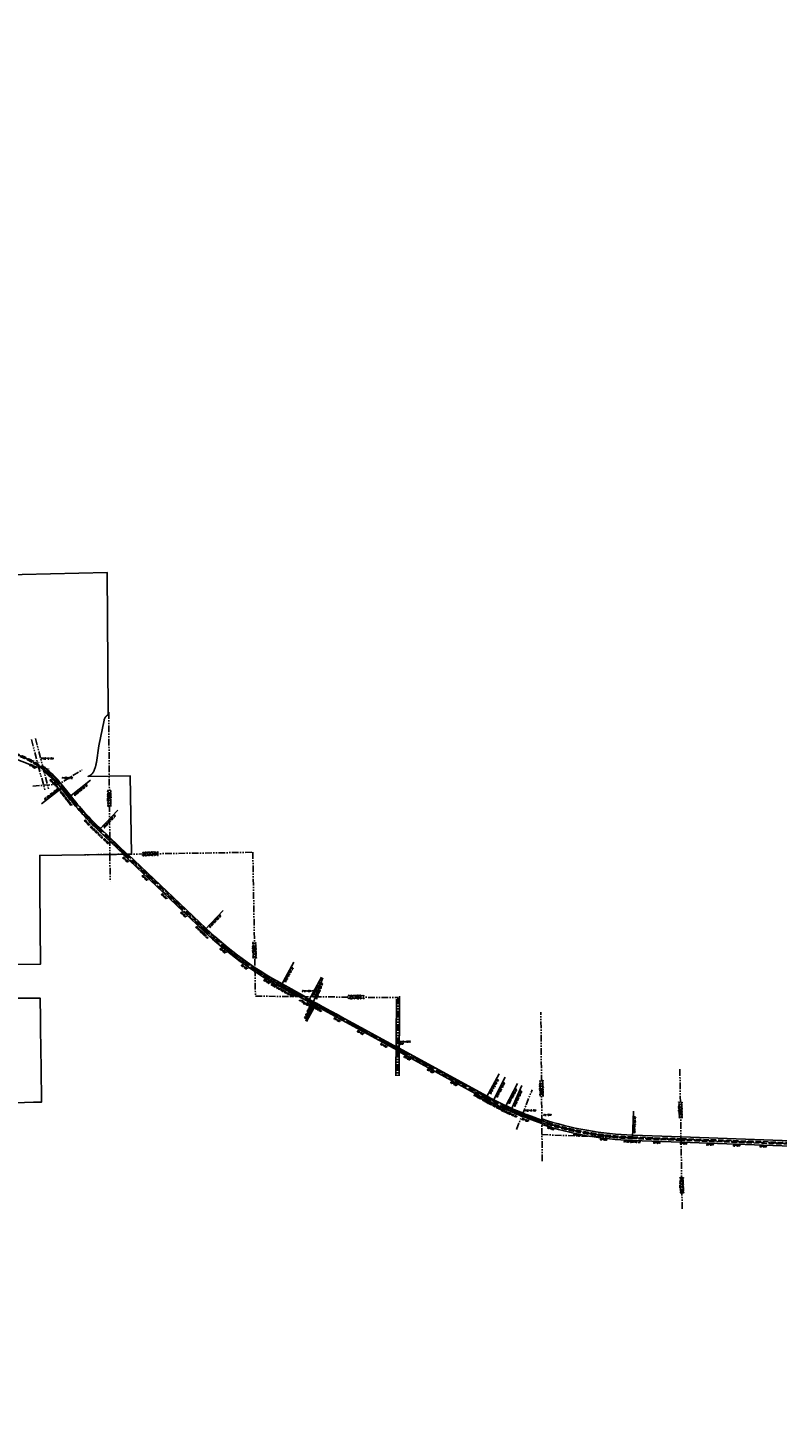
# Model space of a CAD drawing. Extents: x 161904 to 218308, y 394427 to 489441.
# Tile 6 of 19: x 190138 to 204218, y 396111 to 422425. Entities that reach past the tile are written whole.
import ezdxf
from ezdxf.enums import TextEntityAlignment as Align

# ---------------------------------------------------------------- set-up
doc = ezdxf.new("R2010")
doc.units = 0
doc.header["$LTSCALE"] = 200
doc.header["$MEASUREMENT"] = 0
for name, pattern in [('A-PHANTOM2', [1.25, 0.625, -0.125, 0.125, -0.125, 0.125, -0.125]), ('DR_X_EDGE OF WATER', [1.25, 0.625, -0.125, 0.125, -0.125, 0.125, -0.125]), ('GE_X_CENTERLINE 2', [1, 0.625, -0.125, 0.125, -0.125]), ('GE_X_CENTERLINE 4', [3.5, 2, -0.5, 0.5, -0.5]), ('RW_P_Const. Limits 1', [0.7, 0.5, -0.1, 0, -0.1]), ('X_Existing 4', [0.1875, 0.125, -0.0625])]:
    doc.linetypes.add(name, pattern=pattern)
doc.layers.get('0').update_dxf_attribs({"linetype": 'CONTINUOUS'})
for name, color, linetype in [('0_CJS_WORK', 40, 'CONTINUOUS'), ('BR_X_BRIDGE', 210, 'X_Existing 4'), ('DV_X_CORP', 2, 'Dv_X_Corp. Line 3'), ('DV_X_SECTION_LINE', 2, 'A-PHANTOM2'), ('GE_X_CL_100_SCALE', 2, 'GE_X_CENTERLINE 4'), ('GE_X_CL_ROAD', 2, 'GE_X_CENTERLINE 2'), ('GE_X_TEXT', 2, 'CONTINUOUS'), ('HY_X_WATER_EDGE', 124, 'DR_X_EDGE OF WATER'), ('PNTDESC', 3, 'CONTINUOUS'), ('PNTELEV', 5, 'CONTINUOUS'), ('PNTNO', 7, 'CONTINUOUS'), ('PNTS_Abutment', 1, 'CONTINUOUS'), ('PNTS_LL', 1, 'CONTINUOUS'), ('PV_P_BIKEWAY', 200, 'CONTINUOUS'), ('RW_P_CLIMITS', 110, 'RW_P_Const. Limits 1'), ('RW_X_RW', 220, 'RW_X_Ex RW')]:
    doc.layers.add(name, color=color, linetype=linetype)
doc.layers.add('SC_SCRATCH-1', color=7, linetype='CONTINUOUS', plot=False)
doc.styles.add('LINETYPE', font='romans.shx', dxfattribs={"width": 0.9})
doc.styles.add('PTXT', font='TXT')
doc.styles.add('romans', font='romans.shx', dxfattribs={"width": 0.75, "oblique": 22.5})
doc.linetypes.add('Dv_X_Corp. Line 3', pattern='A,0.175,-0.01,["/",LINETYPE,S=0.1,R=0,X=-0.01,Y=0.034],-0.01,0.175,-0.01,["/",LINETYPE,S=0.05,R=0,X=-0.005,Y=0.017],-0.01', length=0.39)
doc.linetypes.add('RW_X_Ex RW', pattern='A,1,-0.25,1,-0.25,1,-0.25,1,-0.25,["Ex. R/W",LINETYPE,S=0.1,R=0,X=-0.195,Y=-0.05],-0.5', length=5.5)

# ---------------------------------------------------------------- blocks, each defined once
blk = doc.blocks.new('SRVPNO1')
at = {"layer": 'PNTDESC', "style": 'PTXT'}
blk.add_attdef('DESC2', text='', height=1, dxfattribs=at).set_placement((0, -1.75), align=Align.CENTER)
at = {"layer": 'PNTELEV', "style": 'PTXT'}
blk.add_attdef('ELEV2', (1.5, -0.5), '', height=1, dxfattribs=at)
at = {"layer": 'PNTNO', "style": 'PTXT'}
blk.add_attdef('PT#', text='', height=1, dxfattribs=at).set_placement((0, 0.75), align=Align.CENTER)
blk = doc.blocks.new('SPT4')
at = {"color": 0, "linetype": 'Continuous'}
blk.add_circle((0, 0), 0.5, dxfattribs=at)

msp = doc.modelspace()

# ---------------------------------------------------------------- linework, layer by layer
at = {"layer": 'BR_X_BRIDGE'}
for p, q in [((199415, 401999), (199420, 402013)), ((199440, 401990), (199415, 401999)), ((199420, 402013), (199445, 402004)), ((199445, 402004), (199440, 401990))]:
    msp.add_line(p, q, dxfattribs=at)
msp.add_lwpolyline([(190237, 408617, -0.03106), (190427, 408491), (190426, 408507, 0.030756), (190237, 408631)], format="xyb", close=True, dxfattribs=at)
at = {"layer": 'DV_X_CORP', "flags": 128}
msp.add_lwpolyline([(180349, 421881), (180253, 421802), (178068, 421826), (178068, 421814), (178069, 421789), (178073, 421766), (178079, 421742), (178088, 421719), (178121, 421642), (178183, 421471), (178215, 421382), (178031, 421339), (177303, 421168), (176670, 421019), (176539, 420988), (176548, 420981), (176557, 420975), (176566, 420968), (176568, 420967), (176568, 420965), (176571, 420958), (176582, 420943), (176586, 420936), (176592, 420929), (176596, 420925), (176598, 420922), (176600, 420917), (176608, 420896), (176612, 420888), (176619, 420878), (176626, 420874), (176629, 420871), (176636, 420861), (176643, 420852), (176648, 420846), (176651, 420842), (176652, 420841), (176652, 420838), (176653, 420828), (176660, 420813), (176673, 420795), (176677, 420790), (176679, 420784), (176684, 420775), (176696, 420765), (176710, 420763), (176719, 420762), (176730, 420758), (176736, 420757), (176747, 420751), (176759, 420751), (176768, 420746), (176773, 420744), (176781, 420737), (176786, 420733), (176793, 420725), (176801, 420714), (176813, 420700), (176815, 420697), (176817, 420689), (176819, 420680), (176819, 420662), (176827, 420645), (176831, 420632), (176844, 420626), (176844, 420622), (176845, 420610), (176867, 420595), (176883, 420591), (176897, 420596), (176897, 420596), (176898, 420595), (176910, 420595), (176913, 420595), (176917, 420593), (176927, 420589), (176943, 420583), (176957, 420575), (176963, 420570), (176979, 420559), (176999, 420547), (177012, 420542), (177031, 420538), (177044, 420533), (177056, 420531), (177064, 420528), (177068, 420525), (177072, 420522), (177076, 420517), (177083, 420509), (177093, 420503), (177102, 420497), (177112, 420492), (177134, 420484), (177161, 420483), (177172, 420484), (177178, 420486), (177182, 420483), (177191, 420476), (177198, 420472), (177204, 420467), (177213, 420462), (177221, 420457), (177229, 420453), (177234, 420449), (177238, 420446), (177242, 420441), (177251, 420435), (177261, 420432), (177269, 420432), (177274, 420431), (177284, 420426), (177288, 420422), (177295, 420417), (177304, 420407), (177305, 420407), (177319, 420385), (177354, 420360), (177364, 420357), (177385, 420356), (177413, 420358), (177427, 420363), (177434, 420367), (177471, 420376), (177492, 420382), (177550, 420388), (177608, 420398), (177625, 420400), (177650, 420400), (177721, 420383), (177737, 420376), (177766, 420367), (177776, 420363), (177789, 420362), (177796, 420362), (177808, 420356), (177813, 420352), (177820, 420347), (177835, 420336), (177848, 420330), (177849, 420326), (177865, 420320), (177871, 420314), (177880, 420307), (177880, 420303), (177880, 420299), (177870, 420287), (177891, 420265), (177905, 420260), (177915, 420254), (177926, 420253), (177934, 420253), (177939, 420251), (177957, 420245), (177968, 420245), (177971, 420245), (177979, 420243), (177981, 420243), (177983, 420241), (177989, 420238), (177989, 420237), (177989, 420234), (177987, 420226), (177987, 420210), (177994, 420196), (178029, 420188), (178050, 420142), (178077, 420118), (178078, 420081), (178056, 420062), (178028, 420051), (178010, 420020), (178002, 420005), (177997, 419995), (177989, 419987), (177985, 419980), (177978, 419975), (177976, 419973), (177976, 419970), (177968, 419951), (177963, 419943), (177960, 419936), (177949, 419909), (177942, 419897), (177941, 419892), (177939, 419882), (177937, 419877), (177930, 419852), (177924, 419841), (177921, 419836), (177920, 419828), (177917, 419820), (177915, 419815), (177913, 419802), (177909, 419793), (177908, 419791), (177907, 419775), (177896, 419726), (177900, 419688), (177901, 419680), (177903, 419654), (177907, 419637), (177915, 419615), (177921, 419610), (177929, 419599), (177941, 419587), (177989, 419550), (178030, 419514), (178031, 419515), (178085, 419575), (178086, 419486), (178088, 419076), (177998, 418945), (177913, 418739), (177832, 418407), (177832, 418406), (178052, 418407), (178105, 418407), (178091, 417138), (178302, 416986), (178334, 417082), (178432, 417375), (178630, 417866), (178934, 418590), (178941, 418656), (178945, 418699), (178995, 419158), (179106, 419383), (179108, 419380), (179487, 418532), (179279, 418321), (179173, 418091), (179051, 417916), (178596, 416800), (178557, 416704), (178359, 416220), (178263, 415921), (178094, 415568), (178094, 415490), (178268, 415491), (178277, 414997), (178096, 414995), (178097, 414437), (178309, 414439), (178841, 414444), (179974, 414453), (179992, 414241), (179970, 414160), (179888, 414067), (179748, 413986), (179682, 413989), (179612, 413942), (179538, 413917), (179528, 413889), (179547, 413859), (179570, 413837), (179556, 413806), (179556, 413765), (179571, 413661), (179559, 413618), (179559, 413584), (179571, 413492), (179527, 413340), (179542, 413252), (179575, 413211), (179645, 413200), (179675, 413145), (179663, 413078), (179715, 413008), (179785, 412979), (179852, 412986), (179901, 412922), (179929, 412846), (179922, 412728), (179896, 412611), (179900, 412544), (179948, 412515), (180014, 412511), (180058, 412452), (180088, 412378), (180069, 412304), (180018, 412271), (179948, 412279), (179907, 412303), (179855, 412279), (179848, 412212), (179852, 412198), (179867, 412142), (179928, 412063), (180863, 412060), (181858, 412068), (182242, 411426), (182079, 411329), (182019, 411293), (182019, 411293), (181999, 411283), (181977, 411274), (181956, 411267), (181933, 411261), (181910, 411256), (181887, 411254), (181863, 411252), (181840, 411253), (181831, 411254), (181706, 411263), (181580, 411272), (181580, 411240), (181580, 411239), (181591, 410837), (181600, 410550), (181600, 410550), (181318, 410540), (181285, 410539), (181286, 410257), (181449, 410188), (181533, 410030), (181785, 410022), (181955, 409955), (182696, 409895), (182959, 409775), (183402, 409635), (183458, 409712), (183477, 409737), (183624, 409513), (183692, 409396), (183726, 409339), (183740, 409316), (183755, 409293), (183771, 409270), (183787, 409248), (183803, 409226), (183820, 409205), (183838, 409185), (183856, 409164), (183876, 409143), (183935, 409087), (183977, 409052), (184021, 409020), (184066, 408990), (184250, 408883), (184471, 408741), (184489, 408730), (184504, 408721), (184519, 408712), (184534, 408703), (184549, 408695), (184565, 408687), (184581, 408680), (184596, 408672), (184612, 408665), (184628, 408658), (184645, 408652), (184661, 408646), (184677, 408640), (184694, 408634), (184710, 408629), (184727, 408623), (184744, 408619), (184761, 408614), (184778, 408610), (184795, 408606), (184812, 408602), (184829, 408599), (184846, 408596), (184863, 408593), (184880, 408591), (184898, 408589), (184915, 408587), (184932, 408585), (184950, 408584), (184967, 408583), (184985, 408583), (185002, 408582), (185020, 408582), (185356, 408585), (185395, 408585), (185415, 408584), (185435, 408583), (185455, 408582), (185475, 408580), (185477, 408580), (185494, 408578), (185514, 408575), (185534, 408573), (185554, 408569), (185573, 408566), (185593, 408562), (185613, 408558), (185632, 408554), (185651, 408549), (185671, 408544), (185690, 408538), (185702, 408534), (185731, 408524), (185759, 408513), (185793, 408499), (185826, 408483), (185858, 408466), (185969, 408402), (185902, 408410), (185749, 408430), (185683, 408439), (185683, 408427), (185681, 407243), (184642, 406784), (184648, 405446), (185496, 405452), (185535, 405452), (186339, 406508), (186340, 405458), (186342, 404142), (187136, 404155), (187136, 404148), (187136, 404133), (187147, 403622), (187306, 403623), (188246, 403623), (188091, 402469), (188086, 402430), (188085, 402424), (188085, 402424), (188115, 402423), (188549, 402420), (188675, 402417), (188881, 402411), (188915, 402411), (188915, 402412), (188916, 402538), (188916, 402548), (189075, 402547), (189076, 402412), (189076, 402208), (189355, 402214), (189760, 402223), (189817, 402224), (189904, 402226), (190242, 402234), (190392, 402237), (190389, 402463), (190389, 402504), (190389, 402528), (190388, 402594), (190388, 402645), (190388, 402669), (190387, 402745), (190387, 402768), (190386, 402845), (190386, 402863), (190385, 402945), (190383, 403036), (190382, 403063), (190382, 403085), (190379, 403227), (190378, 403287), (190377, 403368), (190376, 403483), (190375, 403509), (190375, 403535), (190375, 403579), (190374, 403670), (190373, 403768), (190371, 403865), (190370, 403963), (190369, 404021), (190369, 404041), (190367, 404190), (190137, 404190), (189885, 404189), (189820, 404189), (189807, 404396), (189799, 404578), (189798, 404602), (189547, 404605), (189377, 404607), (189259, 404609), (189257, 404766), (189060, 404765), (189057, 404923), (189106, 404923), (189696, 404931), (189697, 404821), (190370, 404829), (190363, 406227), (190363, 406315), (190361, 406567), (190360, 406874), (190777, 406879), (192082, 406898), (192060, 408367), (191266, 408359), (191267, 408360), (191268, 408360), (191269, 408360), (191270, 408361), (191271, 408361), (191271, 408361), (191272, 408361), (191273, 408362), (191274, 408362), (191275, 408363), (191276, 408363), (191277, 408363), (191278, 408364), (191279, 408364), (191280, 408364), (191281, 408365), (191282, 408365), (191283, 408365), (191283, 408366), (191284, 408366), (191285, 408367), (191286, 408367), (191287, 408367), (191288, 408368), (191289, 408368), (191290, 408369), (191291, 408369), (191291, 408370), (191292, 408370), (191293, 408370), (191294, 408371), (191295, 408371), (191296, 408372), (191297, 408372), (191298, 408373), (191298, 408373), (191299, 408374), (191300, 408374), (191301, 408375), (191302, 408375), (191303, 408376), (191304, 408376), (191304, 408377), (191305, 408377), (191306, 408378), (191307, 408378), (191308, 408379), (191309, 408379), (191310, 408380), (191310, 408380), (191311, 408381), (191312, 408381), (191313, 408382), (191314, 408383), (191314, 408383), (191315, 408384), (191316, 408384), (191317, 408385), (191318, 408385), (191318, 408386), (191319, 408387), (191320, 408387), (191321, 408388), (191322, 408388), (191322, 408389), (191323, 408390), (191324, 408390), (191325, 408391), (191325, 408392), (191326, 408392), (191327, 408393), (191328, 408393), (191328, 408394), (191329, 408395), (191330, 408395), (191331, 408396), (191331, 408397), (191332, 408397), (191333, 408398), (191334, 408399), (191334, 408399), (191335, 408400), (191336, 408401), (191336, 408401), (191337, 408402), (191338, 408403), (191339, 408404), (191339, 408404), (191340, 408405), (191341, 408406), (191341, 408406), (191342, 408407), (191343, 408408), (191343, 408409), (191344, 408409), (191345, 408410), (191345, 408411), (191346, 408411), (191347, 408412), (191347, 408413), (191348, 408414), (191349, 408415), (191349, 408415), (191350, 408416), (191350, 408417), (191351, 408418), (191352, 408418), (191352, 408419), (191353, 408420), (191353, 408421), (191354, 408421), (191355, 408422), (191355, 408423), (191356, 408424), (191356, 408425), (191357, 408425), (191358, 408426), (191358, 408427), (191359, 408428), (191359, 408429), (191360, 408430), (191360, 408430), (191361, 408431), (191361, 408432), (191362, 408433), (191362, 408434), (191363, 408435), (191363, 408435), (191364, 408436), (191364, 408437), (191365, 408438), (191365, 408439), (191366, 408440), (191366, 408440), (191367, 408441), (191367, 408442), (191368, 408443), (191368, 408444), (191369, 408445), (191369, 408446), (191370, 408447), (191370, 408447), (191371, 408448), (191371, 408449), (191372, 408450), (191372, 408451), (191372, 408452), (191373, 408453), (191373, 408454), (191374, 408455), (191374, 408455), (191374, 408456), (191375, 408457), (191375, 408458), (191376, 408459), (191376, 408460), (191376, 408461), (191377, 408462), (191377, 408463), (191378, 408464), (191378, 408465), (191378, 408465), (191379, 408466), (191379, 408467), (191380, 408468), (191380, 408469), (191380, 408470), (191381, 408471), (191381, 408472), (191382, 408473), (191382, 408474), (191382, 408475), (191383, 408476), (191383, 408476), (191384, 408477), (191384, 408478), (191384, 408479), (191385, 408480), (191385, 408481), (191385, 408482), (191386, 408483), (191386, 408484), (191386, 408485), (191387, 408486), (191387, 408487), (191388, 408488), (191388, 408489), (191388, 408489), (191389, 408490), (191389, 408491), (191389, 408492), (191390, 408493), (191390, 408494), (191390, 408495), (191391, 408496), (191391, 408497), (191391, 408498), (191392, 408499), (191392, 408500), (191392, 408501), (191393, 408502), (191393, 408503), (191394, 408503), (191394, 408504), (191394, 408505), (191395, 408506), (191395, 408507), (191395, 408508), (191396, 408509), (191396, 408510), (191396, 408511), (191396, 408512), (191397, 408513), (191397, 408514), (191397, 408515), (191398, 408516), (191398, 408517), (191398, 408518), (191399, 408518), (191399, 408519), (191399, 408520), (191400, 408521), (191400, 408522), (191400, 408523), (191401, 408524), (191401, 408525), (191401, 408526), (191401, 408527), (191402, 408528), (191402, 408529), (191402, 408530), (191403, 408531), (191403, 408532), (191403, 408533), (191404, 408534), (191404, 408535), (191404, 408536), (191404, 408537), (191405, 408537), (191405, 408538), (191405, 408539), (191406, 408540), (191406, 408541), (191406, 408542), (191406, 408543), (191407, 408544), (191407, 408545), (191407, 408546), (191407, 408547), (191408, 408548), (191408, 408549), (191408, 408550), (191408, 408551), (191409, 408552), (191409, 408553), (191409, 408554), (191410, 408555), (191410, 408556), (191410, 408557), (191410, 408558), (191411, 408559), (191411, 408560), (191411, 408561), (191411, 408561), (191412, 408562), (191412, 408563), (191412, 408564), (191412, 408565), (191412, 408566), (191413, 408567), (191413, 408568), (191413, 408569), (191413, 408570), (191414, 408571), (191414, 408572), (191414, 408573), (191414, 408574), (191415, 408575), (191415, 408576), (191415, 408577), (191415, 408578), (191415, 408579), (191416, 408580), (191416, 408581), (191416, 408582), (191416, 408583), (191417, 408584), (191417, 408585), (191417, 408586), (191417, 408587), (191417, 408588), (191418, 408589), (191418, 408590), (191418, 408591), (191418, 408592), (191418, 408593), (191419, 408594), (191419, 408595), (191419, 408595), (191419, 408596), (191419, 408597), (191419, 408598), (191420, 408599), (191420, 408600), (191420, 408601), (191420, 408602), (191420, 408603), (191421, 408604), (191421, 408605), (191421, 408606), (191421, 408607), (191421, 408608), (191421, 408609), (191422, 408610), (191422, 408611), (191422, 408612), (191422, 408613), (191422, 408614), (191422, 408615), (191423, 408616), (191423, 408617), (191423, 408618), (191423, 408619), (191423, 408620), (191423, 408621), (191471, 408931), (191568, 409414), (191568, 409415), (191568, 409416), (191568, 409417), (191568, 409418), (191569, 409418), (191569, 409419), (191569, 409420), (191569, 409421), (191570, 409422), (191570, 409423), (191570, 409424), (191570, 409425), (191571, 409426), (191571, 409427), (191571, 409428), (191571, 409429), (191572, 409430), (191572, 409431), (191572, 409432), (191573, 409433), (191573, 409434), (191573, 409435), (191574, 409436), (191574, 409437), (191574, 409438), (191575, 409438), (191575, 409439), (191575, 409440), (191576, 409441), (191576, 409442), (191577, 409443), (191577, 409444), (191577, 409445), (191578, 409446), (191578, 409447), (191579, 409448), (191579, 409449), (191579, 409449), (191580, 409450), (191580, 409451), (191581, 409452), (191581, 409453), (191582, 409454), (191582, 409455), (191583, 409456), (191583, 409457), (191584, 409457), (191584, 409458), (191585, 409459), (191585, 409460), (191586, 409461), (191586, 409462), (191587, 409463), (191587, 409463), (191588, 409464), (191588, 409465), (191589, 409466), (191589, 409467), (191590, 409468), (191590, 409468), (191591, 409469), (191591, 409470), (191592, 409471), (191593, 409472), (191593, 409473), (191594, 409473), (191594, 409474), (191595, 409475), (191596, 409476), (191596, 409476), (191597, 409477), (191597, 409478), (191598, 409479), (191599, 409480), (191599, 409480), (191600, 409481), (191601, 409482), (191601, 409483), (191602, 409483), (191603, 409484), (191603, 409485), (191604, 409486), (191605, 409486), (191605, 409487), (191606, 409488), (191607, 409488), (191607, 409489), (191608, 409490), (191609, 409491), (191609, 409491), (191610, 409492), (191611, 409493), (191612, 409493), (191612, 409494), (191613, 409495), (191614, 409495), (191615, 409496), (191615, 409497), (191616, 409497), (191617, 409498), (191618, 409499), (191618, 409499), (191619, 409500), (191620, 409500), (191621, 409501), (191622, 409502), (191622, 409502), (191623, 409503), (191624, 409504), (191625, 409504), (191625, 409505), (191626, 409505), (191627, 409506), (191628, 409506), (191629, 409507), (191630, 409508), (191630, 409508), (191631, 409509), (191632, 409509), (191633, 409510), (191634, 409510), (191635, 409511), (191635, 409511), (191636, 409512), (191637, 409512), (191638, 409513), (191639, 409513), (191640, 409514), (191641, 409514), (191641, 409515), (191642, 409515), (191643, 409516), (191642, 409549), (191642, 409580), (191627, 412188), (188954, 412129), (188964, 411600), (188310, 411594), (188280, 411594), (188232, 411315), (188148, 410947), (188113, 410801), (188078, 410677), (188028, 410530), (188003, 410535), (187831, 410575), (187735, 410285), (187727, 410256), (187748, 410250), (187776, 410240), (187782, 410238), (187804, 410230), (187832, 410220), (187859, 410208), (187867, 410205), (187860, 410205), (187306, 410211), (186316, 410221), (186319, 409488), (185312, 409463), (184630, 409446), (184541, 409463), (184430, 409488), (184359, 409507), (184268, 409534), (184149, 409574), (183964, 409650), (183931, 409665), (183874, 409692), (183751, 409757), (183692, 409791), (183620, 409835), (183594, 412199), (183591, 412540), (182282, 412527), (182018, 412970), (181819, 412851), (181539, 413322), (181233, 413241), (181201, 413294), (181360, 413307), (181404, 414039), (180940, 414009), (180935, 414462), (180781, 414461), (180755, 416609), (180842, 416590), (181112, 416533), (181166, 416520), (181176, 415769), (182737, 415783), (182734, 416239), (182730, 417105), (183422, 417109), (183407, 419714), (180024, 419722), (179871, 419722), (179871, 419722), (179815, 419524), (179744, 419270), (179724, 419198), (179716, 419169), (179711, 419147), (179665, 418979), (179554, 418675), (179529, 418621), (179526, 418637), (179143, 419444), (179335, 419723), (179531, 420000), (179689, 420258), (180333, 421859)], close=True, dxfattribs=at)
at = {"layer": 'DV_X_SECTION_LINE'}
msp.add_line((202392, 402857), (202436, 400208), dxfattribs=at)
for points in [[(191655, 409565), (191675, 407176), (191677, 406892), (191969, 406896), (194364, 406932)], [(191677, 406892), (191177, 406884)], [(191677, 406892), (191682, 406392)], [(194364, 406932), (194404, 404728), (194413, 404228), (195283, 404219), (197093, 404200), (197084, 402732)]]:
    msp.add_lwpolyline(points, dxfattribs=at)
at = {"layer": 'DV_X_SECTION_LINE', "elevation": 1096}
for points in [[(199804, 401125), (199779, 403929)], [(202414, 401533), (199799, 401625)]]:
    msp.add_lwpolyline(points, dxfattribs=at)
at = {"layer": 'GE_X_CL_100_SCALE', "flags": 128}
msp.add_lwpolyline([(212166, 396111, 0.202852), (212713, 397352), (212713, 397352), (212713, 397352), (212713, 397352, 0.108764), (212549, 398152), (212549, 398152, 0.04547), (212421, 398382), (212421, 398382, 0.123492), (211780, 398950), (210023, 399862), (208345, 400727, 0.110524), (205706, 401416), (202414, 401533), (201503, 401565, -0.095566), (199220, 402090, -0.015383), (199109, 402143), (198881, 402261, -0.005658), (198757, 402327), (195553, 404082, 0.031494), (195496, 404109, -0.031411), (195418, 404145), (194898, 404430, -0.064889), (193463, 405477), (191483, 407359, -0.036524), (190920, 407977), (190785, 408149, 0.203646), (189477, 408871), (189405, 408878, -0.085862), (188721, 409070), (188036, 409397, 0.110077), (187497, 409521), (187495, 409521, 0.020424), (186931, 409501), (186931, 409501), (185318, 409380, -0.284033), (182689, 410742), (181107, 413386), (180012, 415218, 0.102147), (178668, 416681), (176758, 418057, -0.048711), (176340, 418425), (173844, 421095, -0.063768), (173419, 421685), (171330, 425537, -0.308633), (171339, 425632), (171350, 425645, 0.308709), (171363, 425768), (171064, 426320, 0.209681), (170994, 426374, -0.192237), (170928, 426422), (170568, 426990, 0.226969), (170488, 427040), (170486, 427040, -0.227282), (170406, 427091), (170406, 427091), (169978, 427768, -0.09406), (169701, 428472), (169586, 429073, -0.162829), (169599, 429167), (169629, 429229, 0.173462), (169641, 429330), (169620, 429421, 0.11918), (169600, 429461), (169477, 429605, -0.093546), (169448, 429656), (169448, 429656), (169328, 430006, -0.063178), (169231, 430475), (169221, 430600, 0.06482), (169213, 430638, -0.06482), (169205, 430675), (169186, 430921, -0.06482), (169188, 430960), (169188, 430960, 0.06482), (169190, 430998), (169061, 432631, 0.083668), (168856, 433451), (168231, 434879, -0.036508), (168073, 435329), (168073, 435329, 0.127445), (168029, 435405), (167803, 435636), (167803, 435636, -0.393695), (167802, 435705), (167802, 435705), (167941, 435861, 0.203664), (167967, 435939), (167967, 435939, -0.082651), (168062, 437009), (168528, 438812, -0.091606), (169229, 440317), (169229, 440317, 0.104607), (169278, 440431), (169298, 440530, 0.143769), (169288, 440649), (169239, 440776, -0.46004), (169311, 440910), (169549, 440962, 0.212662), (169811, 441154), (169811, 441154, 0.052964), (170028, 441652), (170028, 441652), (170255, 442373, -0.037877), (170512, 443015), (171840, 445718, 0.082591), (171854, 445765), (171859, 445804, -0.229485), (171878, 445833), (171923, 445860, 0.230976), (171942, 445890), (171945, 445912, -0.084017), (171959, 445960), (172014, 446072, 0.115819), (172405, 447771), (172399, 449065, -0.092061), (172409, 449119, 0.092061), (172419, 449173), (172416, 449707, 0.092061), (172406, 449761, -0.092061), (172396, 449815), (172395, 449921, -0.12717), (172719, 451198), (173072, 451842, 0.101362), (173478, 453156), (173526, 453652, -0.122238), (174263, 455731), (174835, 456597, -0.024427), (175098, 456955), (175385, 457309, 0.080263), (175715, 457884), (175819, 458159, -0.162217), (176675, 459212), (180210, 461459, -0.181266), (182026, 461842), (184003, 461541)], format="xyb", dxfattribs=at)
at = {"layer": 'GE_X_CL_ROAD', "flags": 128}
msp.add_lwpolyline([(190227, 408177), (190682, 408209, 0.121442), (190751, 408231), (191152, 408479)], format="xyb", dxfattribs=at)
msp.add_lwpolyline([(194709, 404463), (195045, 404272), (195113, 404244), (195166, 404228), (195203, 404223), (195299, 404219)], dxfattribs=at)
at = {"layer": 'GE_X_TEXT'}
for p, q in [((190785, 408149), (190392, 407841)), ((190920, 407977), (191314, 408286)), ((191483, 407359), (191827, 407721)), ((193463, 405477), (193807, 405840)), ((194898, 404430), (195138, 404868)), ((195418, 404145), (195658, 404584)), ((195496, 404109), (195679, 404574)), ((195496, 404109), (195358, 403760)), ((195553, 404082), (195373, 403753)), ((198757, 402327), (198998, 402766)), ((198881, 402261), (199111, 402705)), ((199109, 402143), (199339, 402587)), ((199220, 402090), (199422, 402547)), ((199220, 402090), (199423, 402547)), ((201503, 401565), (201521, 402065))]:
    msp.add_line(p, q, dxfattribs=at)
for points in [[(190176, 408643), (190189, 408668)], [(190262, 408594), (190277, 408618)], [(190346, 408540), (190362, 408563)], [(190427, 408482), (190444, 408505)], [(190504, 408420), (190522, 408442)], [(190578, 408354), (190598, 408375)], [(190649, 408285), (190669, 408304)], [(190716, 408211), (190737, 408230)], [(190774, 408141), (190796, 408158)], [(190779, 408135), (190801, 408152)], [(190841, 408056), (190863, 408073)], [(190902, 407977), (190924, 407994)], [(190909, 407969), (190931, 407986)], [(190965, 407899), (190986, 407916)], [(191028, 407821), (191050, 407839)], [(191094, 407745), (191115, 407764)], [(191160, 407670), (191181, 407689)], [(191228, 407596), (191248, 407615)], [(191297, 407523), (191317, 407543)], [(191367, 407452), (191387, 407472)], [(191438, 407382), (191458, 407402)], [(191473, 407348), (191492, 407369)], [(191511, 407312), (191530, 407333)], [(191583, 407244), (191603, 407264)], [(191656, 407175), (191675, 407195)], [(191728, 407106), (191748, 407126)], [(191801, 407037), (191820, 407057)], [(191873, 406968), (191893, 406988)], [(191946, 406899), (191965, 406919)], [(192018, 406830), (192038, 406851)], [(192091, 406761), (192110, 406782)], [(192163, 406693), (192182, 406713)], [(192236, 406624), (192255, 406644)], [(192308, 406555), (192327, 406575)], [(192381, 406486), (192400, 406506)], [(192453, 406417), (192472, 406437)], [(192526, 406348), (192545, 406368)], [(192598, 406279), (192617, 406300)], [(192671, 406210), (192690, 406231)], [(192743, 406141), (192762, 406162)], [(192816, 406073), (192835, 406093)], [(192888, 406004), (192907, 406024)], [(192961, 405935), (192980, 405955)], [(193033, 405866), (193052, 405886)], [(193106, 405797), (193125, 405817)], [(193178, 405728), (193197, 405748)], [(193251, 405659), (193270, 405680)], [(193323, 405590), (193342, 405611)], [(193396, 405522), (193415, 405542)], [(193453, 405467), (193472, 405487)], [(193468, 405453), (193487, 405473)], [(193541, 405384), (193560, 405405)], [(193616, 405317), (193634, 405338)], [(193691, 405251), (193709, 405272)], [(193767, 405186), (193785, 405207)], [(193845, 405122), (193862, 405144)], [(193923, 405059), (193940, 405081)], [(194002, 404998), (194019, 405020)], [(194082, 404937), (194098, 404960)], [(194162, 404878), (194179, 404901)], [(194244, 404820), (194260, 404843)], [(194326, 404763), (194342, 404786)], [(194410, 404707), (194425, 404731)], [(194494, 404653), (194509, 404676)], [(194579, 404599), (194593, 404623)], [(194664, 404547), (194679, 404571)], [(194751, 404497), (194765, 404521)], [(194838, 404447), (194851, 404472)], [(194892, 404417), (194905, 404442)], [(194925, 404399), (194939, 404423)], [(195013, 404351), (195027, 404375)], [(195101, 404303), (195114, 404327)], [(195189, 404255), (195202, 404279)], [(195276, 404207), (195290, 404231)], [(195364, 404159), (195378, 404183)], [(195411, 404133), (195425, 404158)], [(195453, 404112), (195465, 404137)], [(195491, 404096), (195501, 404122)], [(195491, 404096), (195501, 404122)], [(195544, 404071), (195557, 404096)], [(195546, 404070), (195559, 404095)], [(195631, 404023), (195645, 404048)], [(195719, 403975), (195733, 404000)], [(195807, 403927), (195820, 403952)], [(195895, 403879), (195908, 403904)], [(195982, 403831), (195996, 403856)], [(196070, 403783), (196083, 403808)], [(196158, 403735), (196171, 403760)], [(196245, 403687), (196259, 403711)], [(196333, 403639), (196347, 403663)], [(196421, 403591), (196434, 403615)], [(196509, 403543), (196522, 403567)], [(196596, 403495), (196610, 403519)], [(196684, 403447), (196697, 403471)], [(196772, 403399), (196785, 403423)], [(196859, 403351), (196873, 403375)], [(196947, 403303), (196960, 403327)], [(197035, 403255), (197048, 403279)], [(197122, 403207), (197136, 403231)], [(197210, 403159), (197224, 403183)], [(197298, 403111), (197311, 403135)], [(197386, 403063), (197399, 403087)], [(197473, 403014), (197487, 403039)], [(197561, 402966), (197574, 402991)], [(197649, 402918), (197662, 402943)], [(197736, 402870), (197750, 402895)], [(197824, 402822), (197838, 402847)], [(197912, 402774), (197925, 402799)], [(198000, 402726), (198013, 402751)], [(198087, 402678), (198101, 402703)], [(198175, 402630), (198188, 402655)], [(198263, 402582), (198276, 402607)], [(198350, 402534), (198364, 402559)], [(198438, 402486), (198452, 402511)], [(198526, 402438), (198539, 402463)], [(198614, 402390), (198627, 402415)], [(198701, 402342), (198715, 402367)], [(198751, 402315), (198764, 402340)], [(198789, 402294), (198802, 402319)], [(198874, 402249), (198887, 402274)], [(198878, 402247), (198891, 402272)], [(198966, 402201), (198979, 402226)], [(199055, 402155), (199068, 402180)], [(199103, 402131), (199116, 402155)], [(199145, 402110), (199157, 402135)], [(199214, 402077), (199226, 402103)], [(199214, 402077), (199226, 402103)], [(199236, 402067), (199247, 402093)], [(199328, 402028), (199339, 402054)], [(199421, 401990), (199431, 402016)], [(199514, 401954), (199524, 401980)], [(199608, 401919), (199618, 401945)], [(199703, 401885), (199712, 401912)], [(199798, 401853), (199806, 401880)], [(199893, 401823), (199901, 401850)], [(199989, 401794), (199997, 401821)], [(200086, 401767), (200093, 401794)], [(200183, 401741), (200189, 401768)], [(200280, 401717), (200286, 401744)], [(200377, 401695), (200384, 401722)], [(200475, 401674), (200481, 401701)], [(200574, 401654), (200579, 401682)], [(200672, 401637), (200677, 401664)], [(200771, 401620), (200776, 401648)], [(200871, 401606), (200874, 401634)], [(200970, 401593), (200973, 401621)], [(201069, 401581), (201072, 401609)], [(201169, 401572), (201172, 401600)], [(201269, 401564), (201271, 401592)], [(201369, 401557), (201371, 401585)], [(201469, 401552), (201470, 401580)], [(201503, 401551), (201504, 401579)], [(201569, 401549), (201570, 401577)], [(201669, 401545), (201670, 401573)], [(201769, 401541), (201770, 401569)], [(201869, 401538), (201870, 401566)], [(201969, 401534), (201970, 401562)], [(202069, 401531), (202070, 401559)], [(202169, 401527), (202170, 401555)], [(202269, 401524), (202270, 401552)], [(202369, 401520), (202370, 401548)], [(202469, 401517), (202470, 401545)], [(202569, 401513), (202570, 401541)], [(202669, 401510), (202670, 401538)], [(202768, 401506), (202769, 401534)], [(202868, 401503), (202869, 401531)], [(202968, 401499), (202969, 401527)], [(203068, 401495), (203069, 401523)], [(203168, 401492), (203169, 401520)], [(203268, 401488), (203269, 401516)], [(203368, 401485), (203369, 401513)], [(203468, 401481), (203469, 401509)], [(203568, 401478), (203569, 401506)], [(203668, 401474), (203669, 401502)], [(203768, 401471), (203769, 401499)], [(203868, 401467), (203869, 401495)], [(203968, 401464), (203969, 401492)], [(204068, 401460), (204069, 401488)], [(204168, 401457), (204169, 401485)]]:
    msp.add_lwpolyline(points, dxfattribs=at)
at = {"layer": 'HY_X_WATER_EDGE'}
for points in [[(190205, 409050), (190458, 408083)], [(190277, 409069), (190530, 408102)], [(199321, 401722), (199613, 402467)]]:
    msp.add_lwpolyline(points, dxfattribs=at)
at = {"layer": 'PNTS_Abutment'}
for p in [(190237, 408624), (190426, 408501), (199417, 402006), (199443, 401998)]:
    msp.add_point(p, dxfattribs=at)
at = {"layer": 'PNTS_LL', "color": 4}
msp.add_point((200651, 401655), dxfattribs=at)
at = {"layer": 'PV_P_BIKEWAY', "elevation": 1113}
msp.add_lwpolyline([(195258, 404228), (195270, 404230)], dxfattribs=at)
at = {"layer": 'PV_P_BIKEWAY'}
msp.add_lwpolyline([(195290, 404213), (195295, 404213)], dxfattribs=at)
at = {"layer": 'RW_P_CLIMITS'}
for points in [[(205705, 401401), (202414, 401518), (201503, 401550, -0.066125), (199893, 401822), (199862, 401831), (199830, 401841), (199799, 401845), (199748, 401869), (199652, 401902, -0.019002), (199214, 402076, -0.015383), (199102, 402130), (198874, 402248, -0.005658), (198750, 402314), (197210, 403158), (197167, 403181), (197114, 403209), (197096, 403214), (197036, 403253), (196990, 403277), (196946, 403302), (195545, 404069, 0.031494), (195490, 404095, -0.031411), (195411, 404132), (195364, 404158), (195338, 404172), (195257, 404209), (195207, 404244), (195188, 404254), (194891, 404417, -0.064889), (193452, 405466), (191472, 407348, -0.036524), (190908, 407968), (190778, 408134), (190763, 408152), (190744, 408176), (190686, 408232), (190666, 408263), (190648, 408284, 0.180179), (189476, 408857)], [(189606, 408864, -0.164965), (190670, 408304), (190688, 408283), (190707, 408261), (190736, 408243), (190757, 408221), (190767, 408210), (190767, 408195), (190786, 408171), (190802, 408153), (190932, 407986, 0.036524), (191493, 407370), (193473, 405488, 0.064889), (194905, 404443), (195202, 404280), (195221, 404271), (195255, 404258), (195296, 404245), (195352, 404198), (195378, 404184), (195425, 404158, 0.031411), (195501, 404123, -0.031494), (195560, 404095), (196961, 403328), (197004, 403303), (197057, 403275), (197067, 403290), (197078, 403279), (197127, 403237), (197181, 403207), (197224, 403184), (198765, 402340, 0.005658), (198888, 402275), (199116, 402156, 0.015383), (199226, 402103, 0.018995), (199662, 401930), (199747, 401899), (199779, 401905), (199797, 401900), (199838, 401870), (199871, 401860), (199902, 401851, 0.066135), (201504, 401580), (202415, 401548), (205706, 401431, -0.041664)]]:
    msp.add_lwpolyline(points, format="xyb", dxfattribs=at)
at = {"layer": 'RW_X_RW', "flags": 128}
for points in [[(190318, 408523), (190316, 408524), (189887, 408696), (189870, 408703), (189713, 408766), (189713, 408813), (189682, 408812), (189509, 408811), (189439, 408811), (189420, 408811), (189369, 408810), (189309, 408810), (189169, 408809), (189129, 408808), (189128, 408852), (189395, 408853), (189396, 408863), (189330, 408872), (189263, 408882), (189197, 408895), (189132, 408910), (189067, 408927), (189002, 408946), (188963, 408958), (188925, 408972), (188925, 408966), (188857, 408991), (188856, 408992), (188855, 408992), (188854, 408993), (188853, 408993), (188852, 408994), (188851, 408994), (188850, 408994), (188849, 408995), (188848, 408995), (188847, 408995), (188846, 408996), (188845, 408996), (188844, 408996), (188843, 408997), (188843, 408997), (188842, 408998), (188841, 408998), (188840, 408998), (188839, 408999), (188838, 408999), (188837, 408999), (188836, 409000), (188835, 409000), (188834, 409001), (188833, 409001), (188832, 409001), (188831, 409002), (188830, 409002), (188830, 409002), (188829, 409003), (188828, 409003), (188827, 409004), (188826, 409004), (188825, 409004), (188824, 409005), (188823, 409005), (188822, 409005), (188821, 409006), (188820, 409006), (188819, 409007), (188818, 409007), (188817, 409007), (188817, 409008), (188816, 409008), (188815, 409008), (188814, 409009), (188813, 409009), (188812, 409010), (188811, 409010), (188810, 409010), (188809, 409011), (188808, 409011), (188807, 409011), (188806, 409012), (188805, 409012), (188805, 409013), (188804, 409013), (188803, 409013), (188802, 409014), (188801, 409014), (188800, 409015), (188799, 409015), (188798, 409015), (188797, 409016), (188796, 409016), (188795, 409017), (188794, 409017), (188793, 409017), (188793, 409018), (188792, 409018), (188791, 409018), (188790, 409019), (188789, 409019), (188788, 409020), (188787, 409020), (188786, 409020), (188785, 409021), (188784, 409021), (188783, 409022), (188782, 409022), (188782, 409022), (188781, 409023), (188780, 409023), (188779, 409024), (188778, 409024), (188777, 409024), (188776, 409025), (188775, 409025), (188774, 409026), (188773, 409026), (188772, 409026), (188771, 409027), (188771, 409027), (188770, 409028), (188769, 409028), (188768, 409028), (188767, 409029), (188766, 409029), (188765, 409030), (188764, 409030), (188763, 409030), (188762, 409031), (188761, 409031), (188760, 409032), (188760, 409032), (188759, 409032), (188758, 409033), (188757, 409033), (188756, 409034), (188755, 409034), (188754, 409034), (188753, 409035), (188752, 409035), (188751, 409036), (188750, 409036), (188750, 409037), (188749, 409037), (188748, 409037), (188747, 409038), (188746, 409038), (188745, 409039), (188744, 409039), (188743, 409039), (188742, 409040), (188741, 409040), (188740, 409041), (188740, 409041), (188739, 409042), (188738, 409042), (188737, 409042), (188736, 409043), (188735, 409043), (188734, 409044), (188733, 409044), (188732, 409044), (188731, 409045), (188730, 409045), (188730, 409046), (188729, 409046), (188728, 409047), (188727, 409047), (188726, 409047), (188725, 409048), (188724, 409048), (188723, 409049), (188722, 409049), (188721, 409050), (188720, 409050), (188720, 409050), (188719, 409051), (188718, 409051), (188717, 409052), (188716, 409052), (188715, 409052), (188714, 409053), (188713, 409053), (188712, 409054), (188711, 409054), (188711, 409055), (188710, 409055), (188692, 409063)], [(190670, 408234), (190676, 408240)], [(190713, 408273), (190719, 408279)], [(195230, 404220), (197075, 403210), (197087, 403204)], [(195336, 404218), (197087, 403260)], [(197123, 404230), (197114, 402732)], [(197063, 404171), (197054, 402732)]]:
    msp.add_lwpolyline(points, dxfattribs=at)
for points in [[(190719, 408279, 0.052129), (190418, 408548, 0.052129)], [(190670, 408234, 0.045121), (190421, 408463, 0.045121)], [(190676, 408240, -0.018345), (190765, 408134), (190900, 407962, 0.036524), (191465, 407341), (191934, 406895)], [(190713, 408273, -0.01835), (190805, 408165), (190940, 407993, 0.036524), (191500, 407377), (192005, 406897)], [(191922, 406895), (193440, 405453, 0.064889), (194882, 404401), (195213, 404220)], [(192017, 406897), (193485, 405501, 0.064889), (194914, 404459), (195353, 404218)], [(197087, 403266), (197102, 403258), (198768, 402347, 0.045673), (199797, 401900)], [(197087, 403198), (198739, 402294, 0.046492), (199798, 401837)], [(199797, 401921, 0.071081), (201505, 401615), (202416, 401583), (205002, 401491)], [(199798, 401815, 0.069711), (201502, 401515), (202412, 401483), (205004, 401391)]]:
    msp.add_lwpolyline(points, format="xyb", dxfattribs=at)
at = {"layer": 'SC_SCRATCH-1', "color": 1, "extrusion": (0.001839, -0.000867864, 0.999998)}
msp.add_line((190920, 407977, 1123), (190785, 408149, 1123), dxfattribs=at)

# ---------------------------------------------------------------- block references
at = {"layer": 'GE_X_TEXT', "xscale": 16, "yscale": 16, "zscale": 16}
for p, rotation in [((190785, 408149), 218.0948929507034), ((190920, 407977), 38.09489295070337), ((191483, 407359), 46.4618373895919), ((193463, 405477), 46.461837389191), ((194898, 404430), 61.31239294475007), ((195418, 404145), 61.31239294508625), ((195496, 404109), 248.5089776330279), ((195496, 404109), 68.50897780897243), ((195553, 404082), 241.2934222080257), ((198757, 402327), 61.29342214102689), ((198881, 402261), 62.59008880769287), ((199109, 402143), 62.59008880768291), ((199220, 402090), 66.13648788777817), ((199220, 402090), 66.11536653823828), ((201503, 401565), 87.97236573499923)]:
    msp.add_blockref('SPT4', p, dxfattribs=dict(at, rotation=rotation))
at = {"layer": 'PNTS_Abutment', "xscale": 24, "yscale": 24, "zscale": 24}
for p, values in [((190237, 408624), {'PT#': 'CFR4', 'ELEV2': '0.000', 'DESC2': 'Rear'}), ((190426, 408501), {'PT#': 'CFR3', 'ELEV2': '0.000', 'DESC2': 'Forward'}), ((199417, 402006), {'PT#': 'UNT4', 'ELEV2': '0.000', 'DESC2': 'Rear'}), ((199443, 401998), {'PT#': 'UNT3', 'ELEV2': '0.000', 'DESC2': 'Forward'})]:
    msp.add_blockref('SRVPNO1', p, dxfattribs=at).add_auto_attribs(values)
at = {"layer": 'PNTS_LL', "color": 4, "xscale": 10, "yscale": 10, "zscale": 10}
msp.add_blockref('SRVPNO1', (200651, 401655), dxfattribs=at).add_auto_attribs({'PT#': 'LL1', 'ELEV2': '0.000', 'DESC2': 'MONBOX'})

# ---------------------------------------------------------------- texts
at = {"layer": '0_CJS_WORK', "char_height": 24, "attachment_point": 1, "style": 'romans'}
for s, width, insert in [('BRIDGE NO. 593', 353.09, (190377, 408706)), ('HINES AVENUE', 262.54, (190773, 408343)), ('GREENWOOD ROAD', 262.54, (195287, 404337)), ('GATTON ROCKS ROAD', 262.54, (197112, 403384)), ('BRIDGE NO. 592 ', 367.36, (199450, 402091)), ('DILL ROAD', 262.54, (199823, 402008))]:
    msp.add_mtext_dynamic_manual_height_columns(s, width=width, gutter_width=120, heights=[0], dxfattribs=dict(at, insert=insert))
at = {"layer": '0_CJS_WORK', "char_height": 20, "attachment_point": 5, "line_spacing_factor": 1.5, "style": 'romans'}
for s, insert, rotation in [('NW QUARTER SECTION 10\\PNE QUARTER SECTION 10', (191668, 407942), 90.4826), ('NE QUARTER SECTION 10\\PSE QUARTER SECTION 10', (192435, 406903), 0.8634), ('SE QUARTER SECTION 10\\PSW QUARTER SECTION 11', (194397, 405085), 91.0431), ('SW QUARTER SECTION 11\\PNW QUARTER SECTION 14', (196301, 404211), 359.4098), ('NE QUARTER SECTION 14\\PNW QUARTER SECTION 13', (199792, 402495, 1096), 90.9652), ('NW QUARTER SECTION 13\\PNE QUARTER SECTION 13', (202405, 402086), 90.9652), ('SW QUARTER SECTION 13\\PSE QUARTER SECTION 13', (202429, 400672), 90.9652)]:
    msp.add_mtext_dynamic_manual_height_columns(s, width=364.86, gutter_width=60, heights=[0], dxfattribs=dict(at, insert=insert, rotation=rotation))
at = {"layer": 'GE_X_TEXT', "style": 'romans', "oblique": 22.5, "width": 0.75}
for s, rotation, p in [('380+00', 148.8585, (190244, 408563)), ('375+00', 133.8602, (190623, 408260)), ('PC STA.373+07.80', 128.0949, (190746, 408119)), ('PT STA.370+88.97', 218.0949, (191122, 408125)), ('PC STA.373+07.80', 38.0949, (190583, 408001)), ('PT STA.370+88.97', 128.0949, (190881, 407946)), ('370+00', 128.9846, (190937, 407876)), ('PC STA.362+52.26', 226.4618, (191661, 407534)), ('365+00', 133.9845, (191271, 407498)), ('PC STA.362+52.26', 136.4618, (191448, 407322)), ('360+00', 136.4618, (191631, 407149)), ('355+00', 136.4618, (191993, 406804)), ('350+00', 136.4618, (192356, 406460)), ('345+00', 136.4618, (192718, 406115)), ('340+00', 136.4618, (193081, 405771)), ('PT STA.335+20.75', 136.4618, (193428, 405441)), ('PT STA.335+20.75', 226.4618, (193641, 405653)), ('335+00', 136.6348, (193443, 405426)), ('330+00', 140.8014, (193822, 405094)), ('325+00', 144.968, (194223, 404790)), ('PC STA.317+38.67', 241.3124, (195025, 404645)), ('320+00', 149.1346, (194646, 404517)), ('PT STA.311+46.27', 241.3124, (195545, 404361)), ('PC STA.317+38.67', 151.3124, (194874, 404386)), ('315+00', 151.3124, (195084, 404271)), ('PC STA.310+60.46', 248.509, (195595, 404339)), ('PT STA.311+46.27', 151.3124, (195394, 404101)), ('PT STA.310+60.46', 68.509, (195420, 403937)), ('PT STA.310+60.46', 158.509, (195477, 404062)), ('PC STA.310+60.46', 158.509, (195477, 404062)), ('PC STA.309+97.50', 61.2934, (195456, 403922)), ('PC STA.309+97.50', 151.2934, (195529, 404038)), ('310+00', 151.5798, (195527, 404039)), ('305+00', 151.2934, (195965, 403799)), ('300+00', 151.2934, (196404, 403559)), ('295+00', 151.2934, (196842, 403319)), ('290+00', 151.2934, (197281, 403079)), ('285+00', 151.2934, (197719, 402839)), ('280+00', 151.2934, (198158, 402599)), ('PT STA.273+43.63', 241.2934, (198884, 402543)), ('275+00', 151.2934, (198596, 402358)), ('PC STA.272+03.84', 242.5901, (199003, 402480)), ('PT STA.269+46.51', 242.5901, (199231, 402361)), ('PC STA.268+23.46', 246.1154, (199329, 402315)), ('PT STA.268+23.46', 246.1365, (199329, 402315)), ('PT STA.273+43.63', 151.2934, (198733, 402283)), ('PC STA.272+03.84', 152.5901, (198858, 402217)), ('PT STA.269+46.51', 152.5901, (199086, 402099)), ('270+00', 152.5901, (199039, 402123)), ('PT STA.268+23.46', 156.1154, (199200, 402044)), ('PC STA.268+23.46', 156.1154, (199200, 402044)), ('265+00', 159.1329, (199501, 401920)), ('PC STA.244+66.34', 267.9724, (201520, 401814)), ('260+00', 163.7648, (199979, 401760)), ('255+00', 168.3967, (200468, 401638)), ('250+00', 173.0286, (200966, 401557)), ('PC STA.244+66.34', 177.9724, (201502, 401515)), ('245+00', 177.6605, (201468, 401516)), ('240+00', 177.9724, (201968, 401498)), ('235+00', 177.9725, (202467, 401481)), ('230+00', 177.9725, (202967, 401463)), ('225+00', 177.9725, (203467, 401445)), ('220+00', 177.9725, (203966, 401428))]:
    msp.add_text(s, height=28, rotation=rotation, dxfattribs=at).set_placement(p, align=Align.BOTTOM_CENTER)

doc.saveas('drawing.dxf')
